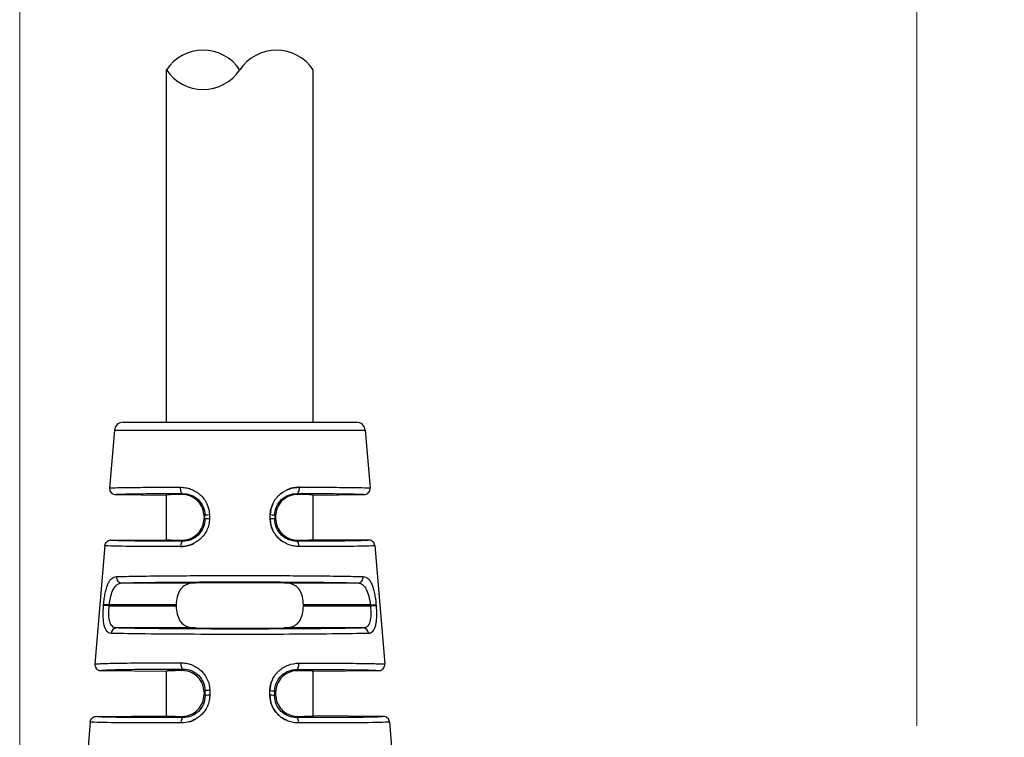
# Model space of a CAD drawing. Header units: inches. Extents: x 0 to 6721, y -3375 to 1330.
# Tile 42 of 198: x 4574 to 4608, y -3004 to -2980. Entities that reach past the tile are written whole.
import ezdxf

# ---------------------------------------------------------------- set-up
doc = ezdxf.new("R2010")
doc.units = ezdxf.units.IN
doc.header["$MEASUREMENT"] = 0
for name, color, linetype, lineweight in [('AM_5', 3, 'Continuous', 15), ('可見 (ISO)', 7, 'Continuous', 25), ('窄部可見 (ISO)', 7, 'Continuous', 25)]:
    doc.layers.add(name, color=color, linetype=linetype, lineweight=lineweight)
doc.styles.add('尺寸標註', font='romans.shx', dxfattribs={"bigfont": 'CHINESET.SHX'})
doc.dimstyles.new('複本(3) CNS2-1$0', dxfattribs={"dimtxt": 3.7, "dimasz": 3, "dimexe": 1.4, "dimexo": 1.4, "dimgap": 1, "dimtad": 1, "dimtoh": 1, "dimdsep": 46, "dimtxsty": '尺寸標註', "dimcen": 0, "dimclrd": 2, "dimclre": 2, "dimclrt": 3, "dimadec": 0, "dimazin": 2, "dimtp": 0.1, "dimtm": 0.1, "dimtfac": 0.71, "dimtmove": 0, "dimatfit": 0, "dimfxl": 0, "dimlwd": 13, "dimlwe": 13, "dimarcsym": 0})

# ---------------------------------------------------------------- blocks, each defined once
blk = doc.blocks.new('*D463')
at = {"layer": 'AM_5', "color": 2, "lineweight": 13}
for p, q in [((4604.957, -3003.933), (4604.957, -2946.505)), ((4798.957, -3004.335), (4798.957, -2946.505)), ((4607.957, -2947.905), (4795.957, -2947.905))]:
    blk.add_line(p, q, dxfattribs=at)
at = {"layer": 'AM_5', "color": 2}
for points in [[(4607.957, -2947.405), (4607.957, -2948.405), (4604.957, -2947.905)], [(4795.957, -2947.405), (4795.957, -2948.405), (4798.957, -2947.905)]]:
    blk.add_solid(points, dxfattribs=at)
at = {"layer": 'Defpoints', "color": 0}
for p in [(4798.957, -2947.905), (4604.957, -3005.333), (4798.957, -3005.735)]:
    blk.add_point(p, dxfattribs=at)
at = {"layer": 'AM_5', "color": 3, "insert": (4701.957, -2945.055), "char_height": 3.7, "attachment_point": 5, "style": '尺寸標註'}
blk.add_mtext('194', dxfattribs=at)
blk = doc.blocks.new('*D464')
at = {"layer": 'AM_5', "color": 2, "lineweight": 13}
for p, q in [((4574.387, -3015.855), (4574.387, -2934.005)), ((4798.957, -3004.335), (4798.957, -2934.005)), ((4795.957, -2935.405), (4577.387, -2935.405))]:
    blk.add_line(p, q, dxfattribs=at)
at = {"layer": 'AM_5', "color": 2}
for points in [[(4577.387, -2934.905), (4577.387, -2935.905), (4574.387, -2935.405)], [(4795.957, -2934.905), (4795.957, -2935.905), (4798.957, -2935.405)]]:
    blk.add_solid(points, dxfattribs=at)
at = {"layer": 'Defpoints', "color": 0}
for p in [(4574.387, -2935.405), (4798.957, -3005.735), (4574.387, -3017.255)]:
    blk.add_point(p, dxfattribs=at)
at = {"layer": 'AM_5', "color": 3, "insert": (4686.672, -2932.555), "char_height": 3.7, "attachment_point": 5, "style": '尺寸標註'}
blk.add_mtext('224.6', dxfattribs=at)

msp = doc.modelspace()

# ---------------------------------------------------------------- linework, layer by layer
for centre, start, end in [((4580.637, -2982.424), 33.5573, 146.4427), ((4583.137, -2982.424), 33.5573, 146.4427), ((4580.637, -2980.765), 213.5573, 326.4427)]:
    msp.add_arc(centre, 1.5, start, end)
at = {"layer": '可見 (ISO)'}
for p, q in [((4579.387, -2993.595), (4579.387, -2981.595)), ((4584.387, -2993.595), (4584.387, -2981.595)), ((4577.913, -2993.595), (4585.861, -2993.595)), ((4577.614, -2993.87), (4577.45, -2995.842)), ((4586.16, -2993.87), (4586.324, -2995.842)), ((4577.648, -2996.059), (4579.387, -2996.074)), ((4579.387, -2997.596), (4579.387, -2996.074)), ((4584.387, -2996.074), (4586.127, -2996.059)), ((4584.387, -2997.596), (4584.387, -2996.074)), ((4580.668, -2996.798), (4580.668, -2996.871)), ((4583.107, -2996.798), (4583.107, -2996.871)), ((4577.485, -2997.612), (4579.387, -2997.596)), ((4586.289, -2997.612), (4584.387, -2997.596)), ((4577.288, -2997.796), (4576.951, -3001.838)), ((4586.487, -2997.796), (4586.823, -3001.838)), ((4579.722, -2999.818), (4579.722, -2999.852)), ((4584.052, -2999.852), (4584.052, -2999.818)), ((4577.149, -3002.054), (4579.387, -3002.074)), ((4579.387, -3003.596), (4579.387, -3002.074)), ((4584.387, -3002.074), (4586.625, -3002.054)), ((4584.387, -3003.596), (4584.387, -3002.074)), ((4580.668, -3002.79), (4580.668, -3002.871)), ((4583.107, -3002.798), (4583.107, -3002.871)), ((4576.985, -3003.617), (4579.387, -3003.596)), ((4586.789, -3003.617), (4584.387, -3003.596)), ((4576.788, -3003.8), (4576.437, -3008.015)), ((4586.986, -3003.8), (4587.337, -3008.015))]:
    msp.add_line(p, q, dxfattribs=at)
for centre, start, end in [((4577.913, -2993.895), 90, 175.2432), ((4585.861, -2993.895), 4.7568, 90)]:
    msp.add_arc(centre, 0.3, start, end, dxfattribs=at)
for centre, major_axis, ratio, start_param, end_param in [((4581.887, -2996.096), (-2.5, 0.022), 0.013962, 5.621312, 6.283322), ((4581.887, -2996.096), (2.5, 0.022), 0.013962, 6.283049, 6.945058), ((4581.887, -2997.574), (-2.5, -0.022), 0.013962, 6.283049, 6.945058), ((4581.887, -2997.574), (2.5, -0.022), 0.013962, 5.621312, 6.283322), ((4581.887, -2999.096), (2.5, 0), 0.013964, 0.920346, 2.221246), ((4581.887, -3000.574), (-2.5, 0), 0.013964, 0.920346, 2.221246), ((4581.887, -3002.096), (2.5, -0.022), 0.017454, 2.47973, 3.141745), ((4581.887, -3002.096), (2.5, 0.022), 0.013962, 6.283049, 6.945058), ((4581.887, -3003.574), (-2.5, -0.022), 0.013962, 6.283049, 6.945058), ((4581.887, -3003.574), (2.5, -0.022), 0.013962, 5.621312, 6.283322)]:
    msp.add_ellipse(centre, major_axis=major_axis, ratio=ratio, start_param=start_param, end_param=end_param, dxfattribs=at)
for points, knots in [([(4577.45, -2995.842), (4577.448, -2995.862), (4577.45, -2995.882), (4577.459, -2995.922), (4577.467, -2995.943), (4577.491, -2995.984), (4577.509, -2996.003), (4577.548, -2996.032), (4577.567, -2996.042), (4577.607, -2996.055), (4577.627, -2996.058), (4577.648, -2996.059)], [0, 0, 0, 0, 0.00597787, 0.00597787, 0.01247334, 0.01247334, 0.02033345, 0.02033345, 0.0269205, 0.0269205, 0.03297969, 0.03297969, 0.03297969, 0.03297969]), ([(4586.127, -2996.059), (4586.147, -2996.058), (4586.167, -2996.055), (4586.207, -2996.042), (4586.227, -2996.032), (4586.265, -2996.003), (4586.283, -2995.984), (4586.308, -2995.943), (4586.316, -2995.922), (4586.324, -2995.882), (4586.326, -2995.862), (4586.324, -2995.842)], [-0.03297969, -0.03297969, -0.03297969, -0.03297969, -0.02692074, -0.02692074, -0.02033396, -0.02033396, -0.01247383, -0.01247383, -0.0059781, -0.0059781, 0, 0, 0, 0]), ([(4580.668, -2996.798), (4580.668, -2996.707), (4580.65, -2996.611), (4580.58, -2996.436), (4580.529, -2996.358), (4580.418, -2996.237), (4580.344, -2996.182), (4580.16, -2996.082), (4580.02, -2996.056), (4579.915, -2996.057)], [0.579635, 0.579635, 0.579635, 0.579635, 0.6069053, 0.6069053, 0.6341755, 0.6341755, 0.6611574, 0.6611574, 0.7119661, 0.7119661, 0.7119661, 0.7119661]), ([(4583.859, -2996.057), (4583.754, -2996.056), (4583.614, -2996.082), (4583.43, -2996.182), (4583.356, -2996.237), (4583.245, -2996.358), (4583.194, -2996.436), (4583.124, -2996.611), (4583.107, -2996.707), (4583.107, -2996.798)], [1.026939, 1.026939, 1.026939, 1.026939, 1.0777476, 1.0777476, 1.1047295, 1.1047295, 1.1319998, 1.1319998, 1.15927, 1.15927, 1.15927, 1.15927]), ([(4579.915, -2997.612), (4580.02, -2997.613), (4580.16, -2997.587), (4580.343, -2997.488), (4580.417, -2997.432), (4580.528, -2997.312), (4580.58, -2997.233), (4580.65, -2997.059), (4580.668, -2996.963), (4580.668, -2996.871)], [0.4472991, 0.4472991, 0.4472991, 0.4472991, 0.4980511, 0.4980511, 0.5249922, 0.5249922, 0.5523136, 0.5523136, 0.579635, 0.579635, 0.579635, 0.579635]), ([(4583.107, -2996.871), (4583.107, -2996.963), (4583.125, -2997.059), (4583.194, -2997.233), (4583.246, -2997.312), (4583.357, -2997.432), (4583.431, -2997.488), (4583.614, -2997.587), (4583.754, -2997.613), (4583.859, -2997.612)], [0, 0, 0, 0, 0.0273214, 0.0273214, 0.0546428, 0.0546428, 0.0815839, 0.0815839, 0.1323359, 0.1323359, 0.1323359, 0.1323359]), ([(4577.288, -2997.796), (4577.29, -2997.772), (4577.296, -2997.749), (4577.317, -2997.704), (4577.332, -2997.683), (4577.37, -2997.648), (4577.392, -2997.634), (4577.438, -2997.617), (4577.461, -2997.612), (4577.485, -2997.612)], [-0.02966709, -0.02966709, -0.02966709, -0.02966709, -0.02254998, -0.02254998, -0.01483364, -0.01483364, -0.00711749, -0.00711749, -0.00000005, -0.00000005, -0.00000005, -0.00000005]), ([(4586.487, -2997.796), (4586.485, -2997.772), (4586.479, -2997.749), (4586.458, -2997.704), (4586.442, -2997.683), (4586.405, -2997.648), (4586.383, -2997.634), (4586.336, -2997.617), (4586.313, -2997.612), (4586.289, -2997.612)], [0, 0, 0, 0, 0.00711714, 0.00711714, 0.0148335, 0.0148335, 0.02254968, 0.02254968, 0.02966715, 0.02966715, 0.02966715, 0.02966715]), ([(4580.373, -2999.068), (4580.239, -2999.07), (4580.095, -2999.098), (4579.94, -2999.198), (4579.884, -2999.255), (4579.807, -2999.377), (4579.774, -2999.455), (4579.732, -2999.63), (4579.722, -2999.727), (4579.722, -2999.818)], [1.0271092, 1.0271092, 1.0271092, 1.0271092, 1.0773536, 1.0773536, 1.1044127, 1.1044127, 1.1317666, 1.1317666, 1.1591204, 1.1591204, 1.1591204, 1.1591204]), ([(4584.052, -2999.818), (4584.052, -2999.727), (4584.042, -2999.63), (4584, -2999.455), (4583.968, -2999.377), (4583.89, -2999.255), (4583.834, -2999.198), (4583.679, -2999.098), (4583.536, -2999.07), (4583.401, -2999.068)], [0.5795602, 0.5795602, 0.5795602, 0.5795602, 0.606914, 0.606914, 0.6342679, 0.6342679, 0.661327, 0.661327, 0.7115715, 0.7115715, 0.7115715, 0.7115715]), ([(4579.722, -2999.852), (4579.722, -2999.943), (4579.732, -3000.039), (4579.774, -3000.214), (4579.807, -3000.293), (4579.884, -3000.414), (4579.94, -3000.471), (4580.095, -3000.571), (4580.239, -3000.6), (4580.373, -3000.602)], [0, 0, 0, 0, 0.0273538, 0.0273538, 0.0547077, 0.0547077, 0.0817668, 0.0817668, 0.1320113, 0.1320113, 0.1320113, 0.1320113]), ([(4583.401, -3000.602), (4583.536, -3000.6), (4583.679, -3000.571), (4583.834, -3000.471), (4583.89, -3000.414), (4583.968, -3000.293), (4584, -3000.214), (4584.042, -3000.039), (4584.052, -2999.943), (4584.052, -2999.852)], [0.447549, 0.447549, 0.447549, 0.447549, 0.4977934, 0.4977934, 0.5248525, 0.5248525, 0.5522064, 0.5522064, 0.5795602, 0.5795602, 0.5795602, 0.5795602]), ([(4576.951, -3001.838), (4576.951, -3001.839), (4576.95, -3001.85), (4576.952, -3001.877), (4576.953, -3001.887), (4576.96, -3001.918), (4576.968, -3001.938), (4576.992, -3001.979), (4577.01, -3001.999), (4577.048, -3002.028), (4577.068, -3002.038), (4577.108, -3002.051), (4577.128, -3002.054), (4577.149, -3002.054)], [0, 0, 0, 0, 0.000291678, 0.000291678, 0.000475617, 0.000475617, 0.000865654, 0.000865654, 0.001338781, 0.001338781, 0.001736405, 0.001736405, 0.002102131, 0.002102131, 0.002102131, 0.002102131]), ([(4586.625, -3002.054), (4586.646, -3002.054), (4586.666, -3002.051), (4586.706, -3002.038), (4586.726, -3002.028), (4586.764, -3001.999), (4586.782, -3001.979), (4586.807, -3001.938), (4586.815, -3001.918), (4586.823, -3001.877), (4586.825, -3001.857), (4586.823, -3001.838)], [-0.03297966, -0.03297966, -0.03297966, -0.03297966, -0.02690514, -0.02690514, -0.02030084, -0.02030084, -0.01244198, -0.01244198, -0.00596311, -0.00596311, -0.00000001, -0.00000001, -0.00000001, -0.00000001]), ([(4580.668, -3002.79), (4580.668, -3002.699), (4580.65, -3002.603), (4580.58, -3002.429), (4580.529, -3002.351), (4580.418, -3002.23), (4580.344, -3002.175), (4580.16, -3002.076), (4580.02, -3002.05), (4579.915, -3002.052)], [0.5796584, 0.5796584, 0.5796584, 0.5796584, 0.6069081, 0.6069081, 0.6341577, 0.6341577, 0.6611202, 0.6611202, 0.7119119, 0.7119119, 0.7119119, 0.7119119]), ([(4583.859, -3002.057), (4583.754, -3002.056), (4583.614, -3002.082), (4583.43, -3002.182), (4583.356, -3002.237), (4583.245, -3002.358), (4583.194, -3002.436), (4583.124, -3002.611), (4583.107, -3002.707), (4583.107, -3002.798)], [1.026939, 1.026939, 1.026939, 1.026939, 1.0777476, 1.0777476, 1.1047295, 1.1047295, 1.1319998, 1.1319998, 1.15927, 1.15927, 1.15927, 1.15927]), ([(4579.915, -3003.612), (4580.02, -3003.613), (4580.16, -3003.587), (4580.343, -3003.488), (4580.417, -3003.432), (4580.528, -3003.312), (4580.58, -3003.233), (4580.65, -3003.059), (4580.668, -3002.963), (4580.668, -3002.871)], [0.4472991, 0.4472991, 0.4472991, 0.4472991, 0.4980511, 0.4980511, 0.5249922, 0.5249922, 0.5523136, 0.5523136, 0.579635, 0.579635, 0.579635, 0.579635]), ([(4583.107, -3002.871), (4583.107, -3002.963), (4583.125, -3003.059), (4583.194, -3003.233), (4583.246, -3003.312), (4583.357, -3003.432), (4583.431, -3003.488), (4583.614, -3003.587), (4583.754, -3003.613), (4583.859, -3003.612)], [0, 0, 0, 0, 0.0273214, 0.0273214, 0.0546428, 0.0546428, 0.0815839, 0.0815839, 0.1323359, 0.1323359, 0.1323359, 0.1323359]), ([(4576.788, -3003.8), (4576.79, -3003.776), (4576.796, -3003.753), (4576.817, -3003.708), (4576.832, -3003.687), (4576.87, -3003.652), (4576.892, -3003.639), (4576.938, -3003.621), (4576.962, -3003.617), (4576.985, -3003.617)], [-0.02966708, -0.02966708, -0.02966708, -0.02966708, -0.02254998, -0.02254998, -0.01483365, -0.01483365, -0.0071175, -0.0071175, -0.00000007, -0.00000007, -0.00000007, -0.00000007]), ([(4586.986, -3003.8), (4586.984, -3003.776), (4586.978, -3003.753), (4586.957, -3003.708), (4586.942, -3003.687), (4586.904, -3003.652), (4586.882, -3003.639), (4586.836, -3003.621), (4586.812, -3003.617), (4586.789, -3003.617)], [0, 0, 0, 0, 0.00711713, 0.00711713, 0.01483349, 0.01483349, 0.02254967, 0.02254967, 0.02966712, 0.02966712, 0.02966712, 0.02966712])]:
    msp.add_open_spline(points, degree=3, knots=knots, dxfattribs=at)
at = {"layer": '窄部可見 (ISO)'}
for p, q in [((4577.614, -2993.87), (4586.16, -2993.87)), ((4579.915, -2996.057), (4579.946, -2996.026)), ((4583.828, -2996.026), (4583.859, -2996.057)), ((4580.696, -2996.77), (4580.668, -2996.798)), ((4580.668, -2996.871), (4580.696, -2996.9)), ((4580.696, -2996.9), (4580.696, -2996.77)), ((4580.85, -2996.753), (4580.85, -2996.883)), ((4582.924, -2996.883), (4582.924, -2996.753)), ((4583.078, -2996.77), (4583.078, -2996.9)), ((4583.107, -2996.798), (4583.078, -2996.77)), ((4583.078, -2996.9), (4583.107, -2996.871)), ((4579.949, -2997.646), (4579.915, -2997.612)), ((4583.859, -2997.612), (4583.825, -2997.646)), ((4577.863, -2999.068), (4580.373, -2999.068)), ((4583.401, -2999.068), (4585.912, -2999.068)), ((4577.245, -2999.835), (4577.248, -2999.801)), ((4577.439, -2999.852), (4577.245, -2999.835)), ((4577.442, -2999.818), (4577.248, -2999.801)), ((4577.439, -2999.852), (4577.442, -2999.818)), ((4577.439, -2999.852), (4579.722, -2999.852)), ((4579.722, -2999.818), (4577.442, -2999.818)), ((4586.332, -2999.818), (4584.052, -2999.818)), ((4584.052, -2999.852), (4586.335, -2999.852)), ((4586.332, -2999.818), (4586.526, -2999.801)), ((4586.332, -2999.818), (4586.335, -2999.852)), ((4586.335, -2999.852), (4586.529, -2999.835)), ((4586.526, -2999.801), (4586.529, -2999.835)), ((4580.373, -3000.602), (4577.684, -3000.602)), ((4586.09, -3000.602), (4583.401, -3000.602)), ((4579.915, -3002.052), (4579.954, -3002.003)), ((4583.82, -3002.018), (4583.859, -3002.057)), ((4580.703, -3002.746), (4580.668, -3002.79)), ((4580.668, -3002.871), (4580.703, -3002.907)), ((4580.703, -3002.907), (4580.703, -3002.746)), ((4580.862, -3002.73), (4580.862, -3002.89)), ((4582.912, -3002.89), (4582.912, -3002.746)), ((4583.071, -3002.763), (4583.071, -3002.907)), ((4583.107, -3002.798), (4583.071, -3002.763)), ((4583.071, -3002.907), (4583.107, -3002.871)), ((4579.957, -3003.654), (4579.915, -3003.612)), ((4583.859, -3003.612), (4583.818, -3003.654))]:
    msp.add_line(p, q, dxfattribs=at)
for centre, major_axis, ratio, start_param, end_param in [((4579.948, -2995.826), (0, -0.2), 0.457959, 4.630069, 6.267478), ((4583.826, -2995.826), (0, -0.2), 0.457959, 0.015707, 1.653114), ((4580.896, -2996.77), (-0.2, 0), 0.085471, 4.943372, 6.269171), ((4580.896, -2996.9), (-0.2, 0), 0.085457, 4.942748, 6.269171), ((4582.878, -2996.77), (0.2, 0), 0.085471, 0.014014, 1.339813), ((4582.878, -2996.9), (0.2, 0), 0.085457, 0.014014, 1.340437), ((4579.951, -2997.846), (0, 0.2), 0.439652, 0.015546, 1.486943), ((4583.823, -2997.846), (0, 0.2), 0.439652, 4.796243, 6.267639), ((4577.863, -2998.868), (0.006, -0.2), 0.896154, 4.604085, 6.251716), ((4585.912, -2998.868), (-0.006, -0.2), 0.896154, 0.03147, 1.679101), ((4577.684, -3000.801), (0.006, 0.2), 0.904465, 0.032739, 1.514553), ((4586.09, -3000.801), (-0.006, 0.2), 0.904465, 4.768632, 6.250447), ((4579.956, -3001.803), (0, -0.2), 0.408152, 4.629744, 6.264066), ((4583.818, -3001.818), (0, -0.2), 0.408157, 0.015295, 1.652802), ((4580.903, -3002.746), (-0.2, 0), 0.084952, 4.917607, 6.269172), ((4580.903, -3002.907), (-0.2, 0), 0.08494, 4.916991, 6.269172), ((4582.871, -3002.763), (0.2, 0), 0.084951, 0.014013, 1.365641), ((4582.871, -3002.907), (0.2, 0), 0.08494, 0.014013, 1.366194), ((4579.958, -3003.854), (-0.001, 0.2), 0.393168, 0.015186, 1.486691), ((4583.816, -3003.854), (0.001, 0.2), 0.393168, 4.796495, 6.267999)]:
    msp.add_ellipse(centre, major_axis=major_axis, ratio=ratio, start_param=start_param, end_param=end_param, dxfattribs=at)
for points, knots in [([(4577.45, -2995.842), (4577.451, -2995.837), (4577.507, -2995.832), (4577.61, -2995.828), (4577.62, -2995.827), (4577.63, -2995.827), (4577.64, -2995.827), (4577.75, -2995.823), (4577.904, -2995.82), (4578.092, -2995.817), (4578.114, -2995.817), (4578.137, -2995.816), (4578.161, -2995.816), (4578.363, -2995.814), (4578.6, -2995.812), (4578.86, -2995.811), (4578.883, -2995.811), (4578.906, -2995.81), (4578.929, -2995.81), (4579.216, -2995.809), (4579.53, -2995.809), (4579.857, -2995.809)], [0, 0, 0, 0, 0.228628, 0.228628, 0.228628, 0.25, 0.25, 0.25, 0.473508, 0.473508, 0.473508, 0.5, 0.5, 0.5, 0.730031, 0.730031, 0.730031, 0.75, 0.75, 0.75, 1, 1, 1, 1]), ([(4579.857, -2995.809), (4579.918, -2995.81), (4579.978, -2995.815), (4580.067, -2995.83), (4580.096, -2995.837), (4580.155, -2995.853), (4580.182, -2995.861), (4580.272, -2995.894), (4580.328, -2995.921), (4580.409, -2995.968), (4580.435, -2995.985), (4580.485, -2996.022), (4580.509, -2996.041), (4580.582, -2996.106), (4580.626, -2996.153), (4580.703, -2996.256), (4580.736, -2996.31), (4580.821, -2996.492), (4580.85, -2996.619), (4580.85, -2996.753)], [0, 0, 0, 0, 0.125, 0.125, 0.1875, 0.1875, 0.25, 0.25, 0.375, 0.375, 0.4375, 0.4375, 0.5, 0.5, 0.625, 0.625, 0.75, 0.75, 1, 1, 1, 1]), ([(4582.924, -2996.753), (4582.924, -2996.686), (4582.932, -2996.621), (4582.961, -2996.493), (4582.983, -2996.429), (4583.038, -2996.311), (4583.071, -2996.255), (4583.129, -2996.178), (4583.15, -2996.154), (4583.194, -2996.106), (4583.218, -2996.083), (4583.289, -2996.02), (4583.339, -2995.983), (4583.42, -2995.936), (4583.447, -2995.921), (4583.504, -2995.895), (4583.535, -2995.882), (4583.677, -2995.83), (4583.795, -2995.81), (4583.917, -2995.809)], [0, 0, 0, 0, 0.125, 0.125, 0.25, 0.25, 0.375, 0.375, 0.4375, 0.4375, 0.5, 0.5, 0.625, 0.625, 0.6875, 0.6875, 0.75, 0.75, 1, 1, 1, 1]), ([(4583.327, -2995.995), (4583.323, -2995.998), (4583.318, -2996.001), (4583.302, -2996.012), (4583.291, -2996.021), (4583.28, -2996.03)], [0.4270771, 0.4270771, 0.4270771, 0.4270771, 0.4375, 0.4375, 0.46636923, 0.46636923, 0.46636923, 0.46636923]), ([(4583.917, -2995.809), (4583.856, -2995.81), (4583.796, -2995.815), (4583.707, -2995.83), (4583.678, -2995.837), (4583.62, -2995.853), (4583.592, -2995.861), (4583.538, -2995.881), (4583.515, -2995.89), (4583.492, -2995.901)], [0, 0, 0, 0, 0.125, 0.125, 0.1875, 0.1875, 0.25, 0.25, 0.3002824, 0.3002824, 0.3002824, 0.3002824]), ([(4583.917, -2995.809), (4584.244, -2995.809), (4584.558, -2995.809), (4584.845, -2995.81), (4584.868, -2995.81), (4584.891, -2995.811), (4584.914, -2995.811), (4585.174, -2995.812), (4585.412, -2995.814), (4585.614, -2995.816), (4585.637, -2995.816), (4585.66, -2995.817), (4585.682, -2995.817), (4585.87, -2995.82), (4586.024, -2995.823), (4586.134, -2995.827), (4586.144, -2995.827), (4586.155, -2995.827), (4586.164, -2995.828), (4586.268, -2995.832), (4586.324, -2995.837), (4586.324, -2995.842)], [0, 0, 0, 0, 0.25, 0.25, 0.25, 0.269969, 0.269969, 0.269969, 0.5, 0.5, 0.5, 0.526492, 0.526492, 0.526492, 0.75, 0.75, 0.75, 0.771372, 0.771372, 0.771372, 1, 1, 1, 1]), ([(4577.648, -2996.059), (4577.648, -2996.053), (4577.699, -2996.048), (4577.8, -2996.044), (4577.904, -2996.04), (4578.059, -2996.036), (4578.261, -2996.033), (4578.463, -2996.03), (4578.71, -2996.028), (4578.995, -2996.027), (4579.279, -2996.026), (4579.6, -2996.025), (4579.946, -2996.026)], [0, 0, 0, 0, 0.245499, 0.245499, 0.245499, 0.496999, 0.496999, 0.496999, 0.7485, 0.7485, 0.7485, 1, 1, 1, 1]), ([(4579.946, -2996.026), (4580.038, -2996.026), (4580.132, -2996.043), (4580.22, -2996.077), (4580.308, -2996.111), (4580.392, -2996.164), (4580.463, -2996.231), (4580.534, -2996.298), (4580.594, -2996.382), (4580.634, -2996.474), (4580.674, -2996.566), (4580.696, -2996.668), (4580.696, -2996.77)], [0, 0, 0, 0, 0.25, 0.25, 0.25, 0.5, 0.5, 0.5, 0.75, 0.75, 0.75, 1, 1, 1, 1]), ([(4583.078, -2996.77), (4583.079, -2996.562), (4583.168, -2996.366), (4583.456, -2996.094), (4583.645, -2996.026), (4583.828, -2996.026)], [0, 0, 0, 0, 0.5, 0.5, 1, 1, 1, 1]), ([(4583.828, -2996.026), (4584.174, -2996.025), (4584.495, -2996.026), (4584.78, -2996.027), (4585.064, -2996.028), (4585.312, -2996.03), (4585.513, -2996.033), (4585.715, -2996.036), (4585.87, -2996.04), (4585.974, -2996.044), (4586.075, -2996.048), (4586.126, -2996.053), (4586.127, -2996.059)], [0, 0, 0, 0, 0.2515, 0.2515, 0.2515, 0.503001, 0.503001, 0.503001, 0.754501, 0.754501, 0.754501, 1, 1, 1, 1]), ([(4583.017, -2996.356), (4583.015, -2996.36), (4583.012, -2996.365), (4582.953, -2996.492), (4582.925, -2996.619), (4582.924, -2996.753)], [0.7395488, 0.7395488, 0.7395488, 0.7395488, 0.75, 0.75, 1, 1, 1, 1]), ([(4580.85, -2996.883), (4580.85, -2996.949), (4580.844, -2997.014), (4580.816, -2997.14), (4580.795, -2997.203), (4580.741, -2997.322), (4580.708, -2997.378), (4580.651, -2997.456), (4580.63, -2997.48), (4580.587, -2997.528), (4580.563, -2997.552), (4580.492, -2997.616), (4580.441, -2997.653), (4580.361, -2997.701), (4580.333, -2997.716), (4580.276, -2997.743), (4580.245, -2997.756), (4580.103, -2997.808), (4579.985, -2997.829), (4579.863, -2997.829)], [0, 0, 0, 0, 0.125, 0.125, 0.25, 0.25, 0.375, 0.375, 0.4375, 0.4375, 0.5, 0.5, 0.625, 0.625, 0.6875, 0.6875, 0.75, 0.75, 1, 1, 1, 1]), ([(4580.696, -2996.9), (4580.696, -2997), (4580.675, -2997.102), (4580.636, -2997.194), (4580.597, -2997.286), (4580.538, -2997.37), (4580.467, -2997.439), (4580.395, -2997.507), (4580.311, -2997.56), (4580.222, -2997.595), (4580.132, -2997.63), (4580.039, -2997.646), (4579.949, -2997.646)], [0, 0, 0, 0, 0.25, 0.25, 0.25, 0.5, 0.5, 0.5, 0.75, 0.75, 0.75, 1, 1, 1, 1]), ([(4583.911, -2997.829), (4583.85, -2997.829), (4583.79, -2997.824), (4583.701, -2997.808), (4583.672, -2997.802), (4583.614, -2997.786), (4583.587, -2997.777), (4583.497, -2997.744), (4583.44, -2997.717), (4583.332, -2997.653), (4583.283, -2997.617), (4583.136, -2997.485), (4583.061, -2997.383), (4582.951, -2997.141), (4582.924, -2997.015), (4582.924, -2996.883)], [0, 0, 0, 0, 0.125, 0.125, 0.1875, 0.1875, 0.25, 0.25, 0.375, 0.375, 0.5, 0.5, 0.75, 0.75, 1, 1, 1, 1]), ([(4582.924, -2996.883), (4582.924, -2996.949), (4582.931, -2997.014), (4582.958, -2997.14), (4582.979, -2997.203), (4583.033, -2997.322), (4583.066, -2997.378), (4583.123, -2997.456), (4583.144, -2997.48), (4583.187, -2997.528), (4583.211, -2997.552), (4583.274, -2997.609), (4583.316, -2997.64), (4583.36, -2997.669)], [0, 0, 0, 0, 0.125, 0.125, 0.25, 0.25, 0.375, 0.375, 0.4375, 0.4375, 0.5, 0.5, 0.6038464, 0.6038464, 0.6038464, 0.6038464]), ([(4583.825, -2997.646), (4583.735, -2997.646), (4583.641, -2997.629), (4583.552, -2997.595), (4583.463, -2997.56), (4583.378, -2997.507), (4583.307, -2997.438), (4583.236, -2997.37), (4583.177, -2997.285), (4583.138, -2997.193), (4583.099, -2997.101), (4583.078, -2996.999), (4583.078, -2996.9)], [0, 0, 0, 0, 0.25, 0.25, 0.25, 0.5, 0.5, 0.5, 0.75, 0.75, 0.75, 1, 1, 1, 1]), ([(4579.949, -2997.646), (4579.579, -2997.647), (4579.235, -2997.646), (4578.93, -2997.645), (4578.624, -2997.644), (4578.358, -2997.642), (4578.142, -2997.639), (4577.925, -2997.636), (4577.758, -2997.632), (4577.647, -2997.627), (4577.539, -2997.623), (4577.484, -2997.618), (4577.485, -2997.612)], [0, 0, 0, 0, 0.2515, 0.2515, 0.2515, 0.503, 0.503, 0.503, 0.7545, 0.7545, 0.7545, 1, 1, 1, 1]), ([(4586.289, -2997.612), (4586.29, -2997.618), (4586.235, -2997.623), (4586.127, -2997.627), (4586.016, -2997.632), (4585.849, -2997.636), (4585.632, -2997.639), (4585.416, -2997.642), (4585.15, -2997.644), (4584.845, -2997.645), (4584.539, -2997.646), (4584.195, -2997.647), (4583.825, -2997.646)], [0, 0, 0, 0, 0.2455, 0.2455, 0.2455, 0.497, 0.497, 0.497, 0.7485, 0.7485, 0.7485, 1, 1, 1, 1]), ([(4579.863, -2997.829), (4578.818, -2997.831), (4577.883, -2997.825), (4577.49, -2997.812), (4577.358, -2997.807), (4577.287, -2997.802), (4577.288, -2997.796)], [0, 0, 0, 0, 0.75, 0.75, 0.75, 1, 1, 1, 1]), ([(4579.863, -2997.829), (4579.924, -2997.829), (4579.984, -2997.824), (4580.073, -2997.808), (4580.102, -2997.802), (4580.16, -2997.786), (4580.187, -2997.777), (4580.257, -2997.752), (4580.296, -2997.735), (4580.334, -2997.715)], [0, 0, 0, 0, 0.125, 0.125, 0.1875, 0.1875, 0.25, 0.25, 0.3337622, 0.3337622, 0.3337622, 0.3337622]), ([(4586.487, -2997.796), (4586.487, -2997.802), (4586.416, -2997.807), (4586.285, -2997.812), (4585.891, -2997.825), (4584.956, -2997.831), (4583.911, -2997.829)], [0, 0, 0, 0, 0.25, 0.25, 0.25, 1, 1, 1, 1]), ([(4577.248, -2999.801), (4577.254, -2999.735), (4577.261, -2999.67), (4577.279, -2999.543), (4577.29, -2999.479), (4577.314, -2999.361), (4577.327, -2999.306), (4577.349, -2999.229), (4577.357, -2999.204), (4577.374, -2999.157), (4577.384, -2999.133), (4577.411, -2999.07), (4577.43, -2999.033), (4577.462, -2998.984), (4577.474, -2998.969), (4577.497, -2998.942), (4577.509, -2998.929), (4577.57, -2998.875), (4577.624, -2998.853), (4577.684, -2998.851)], [0, 0, 0, 0, 0.125, 0.125, 0.25, 0.25, 0.375, 0.375, 0.4375, 0.4375, 0.5, 0.5, 0.625, 0.625, 0.6875, 0.6875, 0.75, 0.75, 1, 1, 1, 1]), ([(4577.684, -2998.851), (4577.881, -2998.846), (4578.131, -2998.841), (4578.416, -2998.837), (4578.441, -2998.837), (4578.467, -2998.836), (4578.494, -2998.836), (4578.774, -2998.832), (4579.085, -2998.829), (4579.413, -2998.826), (4579.457, -2998.826), (4579.501, -2998.825), (4579.545, -2998.825), (4579.886, -2998.822), (4580.242, -2998.82), (4580.601, -2998.819), (4580.638, -2998.819), (4580.675, -2998.819), (4580.711, -2998.819), (4581.107, -2998.817), (4581.504, -2998.816), (4581.887, -2998.816), (4582.271, -2998.816), (4582.667, -2998.817), (4583.063, -2998.819), (4583.1, -2998.819), (4583.136, -2998.819), (4583.173, -2998.819), (4583.532, -2998.82), (4583.889, -2998.822), (4584.23, -2998.825), (4584.274, -2998.825), (4584.317, -2998.826), (4584.361, -2998.826), (4584.689, -2998.829), (4585, -2998.832), (4585.281, -2998.836), (4585.307, -2998.836), (4585.333, -2998.837), (4585.359, -2998.837), (4585.643, -2998.841), (4585.893, -2998.846), (4586.09, -2998.851)], [0, 0, 0, 0, 0.114632, 0.114632, 0.114632, 0.125, 0.125, 0.125, 0.235389, 0.235389, 0.235389, 0.25, 0.25, 0.25, 0.363358, 0.363358, 0.363358, 0.375, 0.375, 0.375, 0.5, 0.5, 0.5, 0.625, 0.625, 0.625, 0.636634, 0.636634, 0.636634, 0.75, 0.75, 0.75, 0.764607, 0.764607, 0.764607, 0.875, 0.875, 0.875, 0.885367, 0.885367, 0.885367, 1, 1, 1, 1]), ([(4586.09, -2998.851), (4586.12, -2998.852), (4586.149, -2998.858), (4586.19, -2998.875), (4586.203, -2998.882), (4586.228, -2998.898), (4586.24, -2998.907), (4586.278, -2998.941), (4586.301, -2998.968), (4586.333, -2999.017), (4586.344, -2999.034), (4586.363, -2999.072), (4586.372, -2999.091), (4586.401, -2999.157), (4586.417, -2999.204), (4586.447, -2999.307), (4586.461, -2999.361), (4586.497, -2999.541), (4586.514, -2999.668), (4586.526, -2999.801)], [0, 0, 0, 0, 0.125, 0.125, 0.1875, 0.1875, 0.25, 0.25, 0.375, 0.375, 0.4375, 0.4375, 0.5, 0.5, 0.625, 0.625, 0.75, 0.75, 1, 1, 1, 1]), ([(4577.442, -2999.818), (4577.465, -2999.611), (4577.509, -2999.416), (4577.651, -2999.142), (4577.748, -2999.07), (4577.863, -2999.068)], [0, 0, 0, 0, 0.5, 0.5, 1, 1, 1, 1]), ([(4577.863, -2999.068), (4578.047, -2999.063), (4578.284, -2999.058), (4578.843, -2999.049), (4579.165, -2999.045), (4579.872, -2999.039), (4580.256, -2999.037), (4581.056, -2999.034), (4581.471, -2999.033), (4582.303, -2999.033), (4582.719, -2999.034), (4583.518, -2999.037), (4583.902, -2999.039), (4584.609, -2999.045), (4584.931, -2999.049), (4585.491, -2999.058), (4585.727, -2999.063), (4585.912, -2999.068)], [0, 0, 0, 0, 0.125, 0.125, 0.25, 0.25, 0.375, 0.375, 0.5, 0.5, 0.625, 0.625, 0.75, 0.75, 0.875, 0.875, 1, 1, 1, 1]), ([(4585.912, -2999.068), (4585.969, -2999.069), (4586.023, -2999.087), (4586.07, -2999.123), (4586.118, -2999.158), (4586.16, -2999.212), (4586.195, -2999.28), (4586.23, -2999.348), (4586.258, -2999.431), (4586.281, -2999.523), (4586.304, -2999.615), (4586.321, -2999.716), (4586.332, -2999.818)], [0, 0, 0, 0, 0.25, 0.25, 0.25, 0.5, 0.5, 0.5, 0.75, 0.75, 0.75, 1, 1, 1, 1]), ([(4577.504, -3000.785), (4577.475, -3000.784), (4577.449, -3000.778), (4577.413, -3000.761), (4577.402, -3000.754), (4577.38, -3000.738), (4577.37, -3000.729), (4577.339, -3000.695), (4577.322, -3000.667), (4577.292, -3000.602), (4577.279, -3000.565), (4577.247, -3000.433), (4577.236, -3000.331), (4577.23, -3000.091), (4577.234, -2999.966), (4577.245, -2999.835)], [0, 0, 0, 0, 0.125, 0.125, 0.1875, 0.1875, 0.25, 0.25, 0.375, 0.375, 0.5, 0.5, 0.75, 0.75, 1, 1, 1, 1]), ([(4577.684, -3000.602), (4577.63, -3000.6), (4577.582, -3000.582), (4577.544, -3000.546), (4577.506, -3000.511), (4577.477, -3000.457), (4577.458, -3000.388), (4577.438, -3000.319), (4577.428, -3000.235), (4577.426, -3000.143), (4577.424, -3000.051), (4577.429, -2999.951), (4577.439, -2999.852)], [0, 0, 0, 0, 0.25, 0.25, 0.25, 0.5, 0.5, 0.5, 0.75, 0.75, 0.75, 1, 1, 1, 1]), ([(4586.335, -2999.852), (4586.346, -2999.952), (4586.351, -3000.052), (4586.348, -3000.144), (4586.346, -3000.235), (4586.336, -3000.32), (4586.316, -3000.388), (4586.297, -3000.457), (4586.268, -3000.511), (4586.23, -3000.547), (4586.192, -3000.583), (4586.144, -3000.6), (4586.09, -3000.602)], [0, 0, 0, 0, 0.25, 0.25, 0.25, 0.5, 0.5, 0.5, 0.75, 0.75, 0.75, 1, 1, 1, 1]), ([(4586.529, -2999.835), (4586.534, -2999.9), (4586.538, -2999.965), (4586.543, -3000.09), (4586.543, -3000.153), (4586.54, -3000.271), (4586.536, -3000.327), (4586.527, -3000.404), (4586.524, -3000.429), (4586.516, -3000.477), (4586.511, -3000.501), (4586.495, -3000.565), (4586.482, -3000.602), (4586.46, -3000.651), (4586.452, -3000.666), (4586.434, -3000.694), (4586.424, -3000.707), (4586.375, -3000.761), (4586.328, -3000.783), (4586.27, -3000.785)], [0, 0, 0, 0, 0.125, 0.125, 0.25, 0.25, 0.375, 0.375, 0.4375, 0.4375, 0.5, 0.5, 0.625, 0.625, 0.6875, 0.6875, 0.75, 0.75, 1, 1, 1, 1]), ([(4577.326, -3000.671), (4577.328, -3000.674), (4577.33, -3000.677), (4577.333, -3000.683), (4577.335, -3000.686), (4577.337, -3000.688)], [0.67456602, 0.67456602, 0.67456602, 0.67456602, 0.6875, 0.6875, 0.69979369, 0.69979369, 0.69979369, 0.69979369]), ([(4586.09, -3000.602), (4585.904, -3000.607), (4585.661, -3000.612), (4585.081, -3000.621), (4584.745, -3000.625), (4584.006, -3000.632), (4583.603, -3000.634), (4582.762, -3000.638), (4582.325, -3000.639), (4581.449, -3000.639), (4581.012, -3000.638), (4580.171, -3000.634), (4579.768, -3000.632), (4579.029, -3000.625), (4578.693, -3000.621), (4578.114, -3000.612), (4577.871, -3000.607), (4577.684, -3000.602)], [0, 0, 0, 0, 0.125, 0.125, 0.25, 0.25, 0.375, 0.375, 0.5, 0.5, 0.625, 0.625, 0.75, 0.75, 0.875, 0.875, 1, 1, 1, 1]), ([(4586.27, -3000.785), (4586.299, -3000.784), (4586.325, -3000.778), (4586.361, -3000.761), (4586.373, -3000.754), (4586.394, -3000.738), (4586.404, -3000.729), (4586.427, -3000.704), (4586.438, -3000.689), (4586.448, -3000.671)], [0, 0, 0, 0, 0.125, 0.125, 0.1875, 0.1875, 0.25, 0.25, 0.3249341, 0.3249341, 0.3249341, 0.3249341]), ([(4586.27, -3000.785), (4585.66, -3000.802), (4584.527, -3000.814), (4583.371, -3000.819), (4583.286, -3000.819), (4583.202, -3000.819), (4583.117, -3000.82), (4582.703, -3000.821), (4582.287, -3000.822), (4581.887, -3000.822), (4580.738, -3000.822), (4579.449, -3000.816), (4578.471, -3000.803), (4578.085, -3000.798), (4577.751, -3000.792), (4577.504, -3000.785)], [0, 0, 0, 0, 0.349459, 0.349459, 0.349459, 0.375, 0.375, 0.375, 0.5, 0.5, 0.5, 0.858428, 0.858428, 0.858428, 1, 1, 1, 1]), ([(4576.951, -3001.838), (4576.951, -3001.837), (4576.952, -3001.837), (4576.953, -3001.835), (4576.956, -3001.834), (4576.97, -3001.83), (4576.993, -3001.827), (4577.055, -3001.821), (4577.115, -3001.818), (4577.346, -3001.808), (4577.568, -3001.803), (4578.109, -3001.794), (4578.428, -3001.791), (4579.119, -3001.787), (4579.492, -3001.786), (4579.875, -3001.787)], [0.000061, 0.000061, 0.000061, 0.000061, 0.015625, 0.015625, 0.03125, 0.0625, 0.125, 0.125, 0.25, 0.25, 0.5, 0.5, 0.75, 0.75, 1, 1, 1, 1]), ([(4577.149, -3002.054), (4577.149, -3002.046), (4577.213, -3002.039), (4577.337, -3002.033), (4577.465, -3002.026), (4577.656, -3002.021), (4577.904, -3002.016), (4578.151, -3002.012), (4578.454, -3002.008), (4578.801, -3002.006), (4579.147, -3002.004), (4579.537, -3002.003), (4579.954, -3002.003)], [0, 0, 0, 0, 0.245499, 0.245499, 0.245499, 0.496999, 0.496999, 0.496999, 0.7485, 0.7485, 0.7485, 1, 1, 1, 1]), ([(4579.875, -3001.787), (4579.936, -3001.787), (4580.027, -3001.795), (4580.116, -3001.815), (4580.175, -3001.831), (4580.203, -3001.84), (4580.292, -3001.873), (4580.349, -3001.9), (4580.455, -3001.964), (4580.504, -3002), (4580.6, -3002.087), (4580.644, -3002.135), (4580.719, -3002.237), (4580.751, -3002.291), (4580.834, -3002.471), (4580.862, -3002.597), (4580.862, -3002.73)], [0, 0, 0, 0, 0.125, 0.1875, 0.1875, 0.25, 0.25, 0.375, 0.375, 0.5, 0.5, 0.625, 0.625, 0.75, 0.75, 1, 1, 1, 1]), ([(4579.954, -3002.003), (4580.047, -3002.003), (4580.142, -3002.02), (4580.23, -3002.055), (4580.319, -3002.09), (4580.403, -3002.143), (4580.474, -3002.21), (4580.544, -3002.278), (4580.602, -3002.361), (4580.642, -3002.453), (4580.682, -3002.545), (4580.703, -3002.646), (4580.703, -3002.746)], [0, 0, 0, 0, 0.25, 0.25, 0.25, 0.5, 0.5, 0.5, 0.75, 0.75, 0.75, 1, 1, 1, 1]), ([(4582.912, -3002.746), (4582.912, -3002.68), (4582.919, -3002.615), (4582.947, -3002.488), (4582.969, -3002.425), (4583.023, -3002.308), (4583.055, -3002.253), (4583.112, -3002.176), (4583.132, -3002.151), (4583.176, -3002.104), (4583.199, -3002.08), (4583.27, -3002.017), (4583.32, -3001.98), (4583.4, -3001.932), (4583.427, -3001.917), (4583.484, -3001.89), (4583.514, -3001.877), (4583.657, -3001.824), (4583.776, -3001.802), (4583.9, -3001.802)], [0, 0, 0, 0, 0.125, 0.125, 0.25, 0.25, 0.375, 0.375, 0.4375, 0.4375, 0.5, 0.5, 0.625, 0.625, 0.6875, 0.6875, 0.75, 0.75, 1, 1, 1, 1]), ([(4583.071, -3002.763), (4583.072, -3002.557), (4583.159, -3002.362), (4583.444, -3002.09), (4583.634, -3002.018), (4583.82, -3002.018)], [0, 0, 0, 0, 0.5, 0.5, 1, 1, 1, 1]), ([(4583.82, -3002.018), (4584.237, -3002.017), (4584.627, -3002.017), (4584.974, -3002.018), (4585.32, -3002.02), (4585.624, -3002.022), (4585.871, -3002.025), (4586.118, -3002.028), (4586.31, -3002.032), (4586.437, -3002.037), (4586.562, -3002.042), (4586.625, -3002.048), (4586.625, -3002.054)], [0, 0, 0, 0, 0.2515, 0.2515, 0.2515, 0.503001, 0.503001, 0.503001, 0.754501, 0.754501, 0.754501, 1, 1, 1, 1]), ([(4583.9, -3001.802), (4584.292, -3001.801), (4584.672, -3001.801), (4585.021, -3001.802), (4585.048, -3001.802), (4585.075, -3001.802), (4585.102, -3001.802), (4585.419, -3001.803), (4585.708, -3001.805), (4585.955, -3001.808), (4585.983, -3001.808), (4586.01, -3001.809), (4586.037, -3001.809), (4586.267, -3001.812), (4586.456, -3001.815), (4586.59, -3001.82), (4586.603, -3001.82), (4586.615, -3001.821), (4586.627, -3001.821), (4586.754, -3001.826), (4586.822, -3001.831), (4586.823, -3001.838)], [0, 0, 0, 0, 0.25, 0.25, 0.25, 0.269583, 0.269583, 0.269583, 0.5, 0.5, 0.5, 0.526011, 0.526011, 0.526011, 0.75, 0.75, 0.75, 0.771014, 0.771014, 0.771014, 1, 1, 1, 1]), ([(4582.998, -3002.362), (4582.997, -3002.364), (4582.996, -3002.365), (4582.94, -3002.487), (4582.912, -3002.614), (4582.912, -3002.746)], [0.7460208, 0.7460208, 0.7460208, 0.7460208, 0.75, 0.75, 1, 1, 1, 1]), ([(4580.862, -3002.89), (4580.863, -3003.021), (4580.835, -3003.148), (4580.755, -3003.326), (4580.723, -3003.381), (4580.648, -3003.485), (4580.604, -3003.534), (4580.51, -3003.619), (4580.46, -3003.657), (4580.38, -3003.706), (4580.352, -3003.721), (4580.296, -3003.749), (4580.265, -3003.762), (4580.122, -3003.815), (4580.003, -3003.837), (4579.88, -3003.837)], [0, 0, 0, 0, 0.25, 0.25, 0.375, 0.375, 0.5, 0.5, 0.625, 0.625, 0.6875, 0.6875, 0.75, 0.75, 1, 1, 1, 1]), ([(4580.703, -3002.907), (4580.703, -3003.007), (4580.683, -3003.107), (4580.644, -3003.199), (4580.605, -3003.29), (4580.548, -3003.375), (4580.477, -3003.443), (4580.406, -3003.512), (4580.322, -3003.566), (4580.232, -3003.601), (4580.143, -3003.636), (4580.049, -3003.653), (4579.957, -3003.654)], [0, 0, 0, 0, 0.25, 0.25, 0.25, 0.5, 0.5, 0.5, 0.75, 0.75, 0.75, 1, 1, 1, 1]), ([(4583.894, -3003.837), (4583.833, -3003.837), (4583.772, -3003.831), (4583.683, -3003.815), (4583.653, -3003.808), (4583.595, -3003.792), (4583.567, -3003.783), (4583.477, -3003.75), (4583.42, -3003.722), (4583.313, -3003.657), (4583.264, -3003.62), (4583.12, -3003.488), (4583.046, -3003.386), (4582.938, -3003.146), (4582.912, -3003.021), (4582.912, -3002.89)], [0, 0, 0, 0, 0.125, 0.125, 0.1875, 0.1875, 0.25, 0.25, 0.375, 0.375, 0.5, 0.5, 0.75, 0.75, 1, 1, 1, 1]), ([(4582.912, -3002.89), (4582.912, -3003.021), (4582.939, -3003.148), (4583.019, -3003.326), (4583.051, -3003.381), (4583.126, -3003.485), (4583.17, -3003.534), (4583.264, -3003.619), (4583.314, -3003.657), (4583.388, -3003.702), (4583.409, -3003.714), (4583.431, -3003.725)], [0, 0, 0, 0, 0.25, 0.25, 0.375, 0.375, 0.5, 0.5, 0.625, 0.625, 0.6732156, 0.6732156, 0.6732156, 0.6732156]), ([(4583.818, -3003.654), (4583.726, -3003.653), (4583.631, -3003.636), (4583.541, -3003.601), (4583.452, -3003.566), (4583.368, -3003.511), (4583.297, -3003.443), (4583.226, -3003.374), (4583.169, -3003.29), (4583.13, -3003.198), (4583.091, -3003.106), (4583.071, -3003.006), (4583.071, -3002.907)], [0, 0, 0, 0, 0.25, 0.25, 0.25, 0.5, 0.5, 0.5, 0.75, 0.75, 0.75, 1, 1, 1, 1]), ([(4579.957, -3003.654), (4579.516, -3003.655), (4579.103, -3003.655), (4578.735, -3003.654), (4578.368, -3003.653), (4578.046, -3003.65), (4577.783, -3003.647), (4577.521, -3003.644), (4577.318, -3003.639), (4577.183, -3003.634), (4577.051, -3003.629), (4576.985, -3003.623), (4576.985, -3003.617)], [0, 0, 0, 0, 0.2515, 0.2515, 0.2515, 0.503, 0.503, 0.503, 0.7545, 0.7545, 0.7545, 1, 1, 1, 1]), ([(4586.789, -3003.617), (4586.79, -3003.623), (4586.723, -3003.629), (4586.591, -3003.634), (4586.456, -3003.639), (4586.253, -3003.644), (4585.991, -3003.647), (4585.728, -3003.65), (4585.406, -3003.653), (4585.039, -3003.654), (4584.672, -3003.655), (4584.259, -3003.655), (4583.818, -3003.654)], [0, 0, 0, 0, 0.2455, 0.2455, 0.2455, 0.497, 0.497, 0.497, 0.7485, 0.7485, 0.7485, 1, 1, 1, 1]), ([(4579.88, -3003.837), (4578.637, -3003.84), (4577.508, -3003.834), (4577.032, -3003.819), (4576.873, -3003.813), (4576.787, -3003.807), (4576.788, -3003.8)], [0, 0, 0, 0, 0.75, 0.75, 0.75, 1, 1, 1, 1]), ([(4580.174, -3003.794), (4580.195, -3003.787), (4580.215, -3003.78), (4580.274, -3003.758), (4580.309, -3003.743), (4580.343, -3003.725)], [0.2042751, 0.2042751, 0.2042751, 0.2042751, 0.25, 0.25, 0.3262799, 0.3262799, 0.3262799, 0.3262799]), ([(4586.986, -3003.8), (4586.987, -3003.807), (4586.901, -3003.813), (4586.742, -3003.819), (4586.266, -3003.834), (4585.137, -3003.84), (4583.894, -3003.837)], [0, 0, 0, 0, 0.25, 0.25, 0.25, 1, 1, 1, 1])]:
    msp.add_open_spline(points, degree=3, knots=knots, dxfattribs=at)

# ---------------------------------------------------------------- dimensions: what is measured, and where the dimension line sits
at = {"layer": 'AM_5'}
dim = msp.add_linear_dim(base=(4574.387, -2935.405), p1=(4798.957, -3005.735), p2=(4574.387, -3017.255), dimstyle='複本(3) CNS2-1$0', override={"dimdec": 1}, dxfattribs=at)
dim.commit()
dim.dimension.update_dxf_attribs({"geometry": '*D464', "text_midpoint": (4686.672, -2932.555)})
dim = msp.add_linear_dim(base=(4798.957, -2947.905), p1=(4604.957, -3005.333), p2=(4798.957, -3005.735), dimstyle='複本(3) CNS2-1$0', dxfattribs=at)
dim.commit()
dim.dimension.update_dxf_attribs({"geometry": '*D463', "text_midpoint": (4701.957, -2945.055)})

doc.saveas('drawing.dxf')
